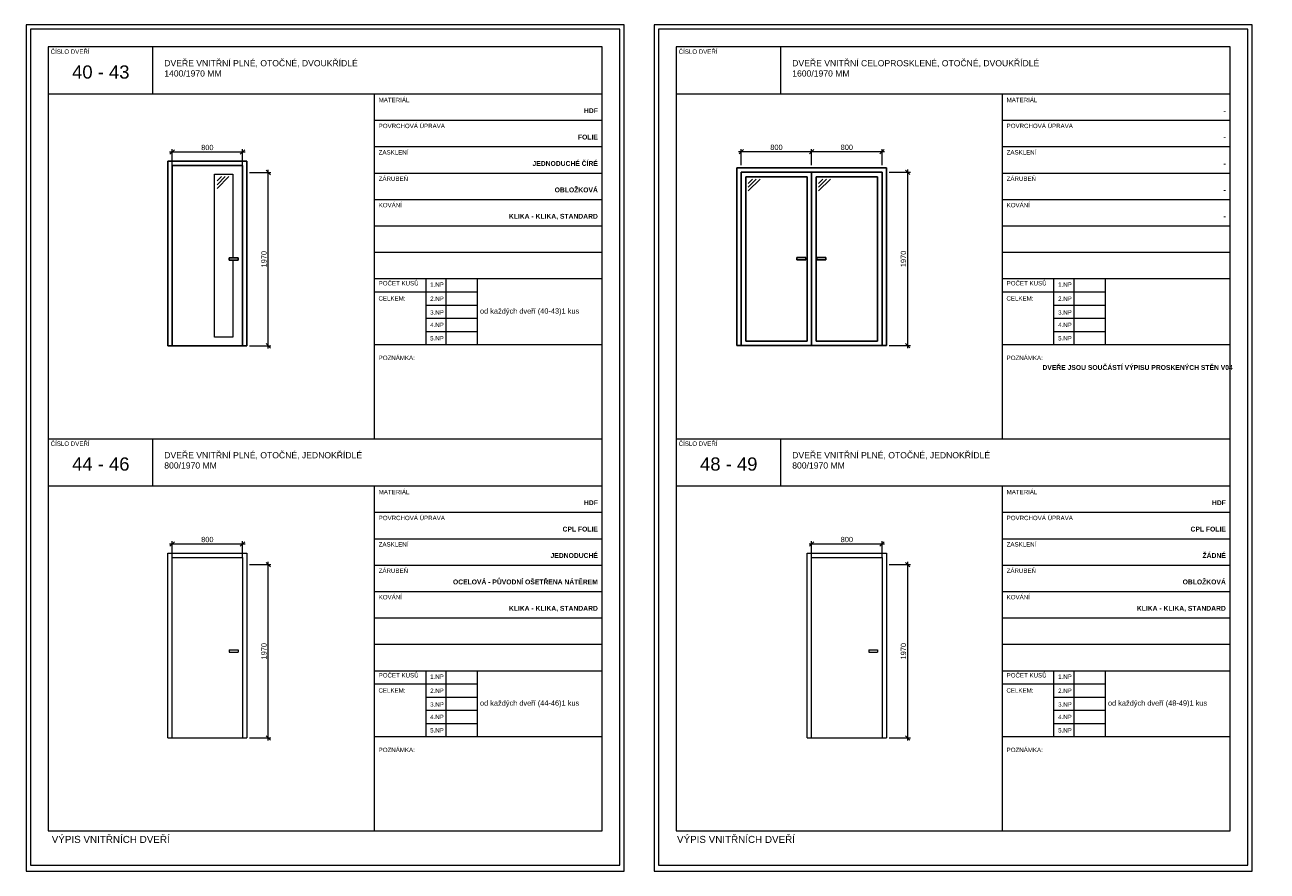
# Model space of a CAD drawing. Header units: millimetres. Extents: x 1370 to 200126, y -9734 to 86273.
# Tile 6 of 23: x 28658 to 42783, y 24476 to 34093. Entities that reach past the tile are written whole.
import ezdxf

# ---------------------------------------------------------------- set-up
doc = ezdxf.new("R2010")
doc.units = ezdxf.units.MM
doc.layers.get('0').update_dxf_attribs({"plot": 0})
doc.layers.add('000_NETISK', color=32, linetype='Continuous', lineweight=9, plot=False)
for name, color, linetype, lineweight in [('01_STAV_DVERE', 21, 'Continuous', 9), ('01_STAV_popis100', 4, 'Continuous', 13), ('AA_DVEŘE VNITŘNÍ', 21, 'Continuous', 15), ('AA_KOTY', 4, 'Continuous', 13), ('AA_POPIS', 7, 'Continuous', 13), ('AA_ROZPISKY', 7, 'Continuous', 15)]:
    doc.layers.add(name, color=color, linetype=linetype, lineweight=lineweight)
doc.styles.add('5.0 M50', font='arial.ttf', dxfattribs={"height": 250})
doc.styles.add('KCA', font='arial.ttf')
doc.styles.get("Standard").update_dxf_attribs({"font": 'arial.ttf'})
doc.dimstyles.new('AS20', dxfattribs={"dimtxt": 60, "dimasz": 50, "dimexe": 30, "dimexo": 30, "dimgap": 20, "dimtad": 0, "dimdec": 0, "dimrnd": 5, "dimdsep": 46, "dimtxsty": 'KCA', "dimblk1": 'OBLIQUE', "dimblk2": 'OBLIQUE', "dimsah": 1, "dimcen": 100, "dimdle": 30, "dimclrd": 256, "dimclre": 256, "dimclrt": 256, "dimadec": 0, "dimazin": 0, "dimtfac": 0.8, "dimtdec": 0, "dimtix": 1, "dimtmove": 1, "dimatfit": 0, "dimldrblk": 'OPEN', "dimfxl": 1, "dimtvp": 0.8, "dimtolj": 1, "dimlwd": -1, "dimlwe": -1, "dimarcsym": 0})

# ---------------------------------------------------------------- blocks, each defined once
blk = doc.blocks.new('_OBLIQUE')
at = {"color": 0, "linetype": 'ByBlock'}
blk.add_line((-0.5, -0.5), (0.5, 0.5), dxfattribs=at)
blk = doc.blocks.new('*D91')
at = {"layer": 'AA_KOTY', "transparency": 16777216}
for p, q in [((38484, 32418), (38727, 32418)), ((38697, 30418), (38697, 32448)), ((38484, 30448), (38727, 30448))]:
    blk.add_line(p, q, dxfattribs=at)
at = {"layer": 'Defpoints', "color": 0, "transparency": 16777216}
for p in [(38454, 32418), (38697, 32418), (38454, 30448)]:
    blk.add_point(p, dxfattribs=at)
at = {"layer": 'AA_KOTY', "transparency": 16777216, "xscale": 50, "yscale": 50, "zscale": 50}
for p, rotation in [((38697, 32418), 90), ((38697, 30448), 270)]:
    blk.add_blockref('_OBLIQUE', p, dxfattribs=dict(at, rotation=rotation))
at = {"layer": 'AA_KOTY', "transparency": 16777216, "insert": (38648, 31433), "char_height": 60, "attachment_point": 5, "rotation": 90, "style": 'KCA'}
blk.add_mtext('\\A1;1970', dxfattribs=at)
blk = doc.blocks.new('_OPEN')
at = {"color": 0, "linetype": 'ByBlock'}
for p, q in [((-1, 0.17), (0, 0)), ((0, 0), (-1, -0.17)), ((0, 0), (-1, 0))]:
    blk.add_line(p, q, dxfattribs=at)
blk = doc.blocks.new('*D92')
at = {"layer": 'AA_KOTY', "transparency": 16777216}
for p, q in [((37574, 32652), (38434, 32652)), ((37604, 32498), (37604, 32682)), ((38404, 32498), (38404, 32682))]:
    blk.add_line(p, q, dxfattribs=at)
at = {"layer": 'Defpoints', "color": 0, "transparency": 16777216}
for p in [(38404, 32652), (37604, 32468), (38404, 32468)]:
    blk.add_point(p, dxfattribs=at)
at = {"layer": 'AA_KOTY', "transparency": 16777216, "xscale": 50, "yscale": 50, "zscale": 50, "rotation": 180}
blk.add_blockref('_OBLIQUE', (37604, 32652), dxfattribs=at)
at = {"layer": 'AA_KOTY', "transparency": 16777216, "xscale": 50, "yscale": 50, "zscale": 50}
blk.add_blockref('_OBLIQUE', (38404, 32652), dxfattribs=at)
at = {"layer": 'AA_KOTY', "transparency": 16777216, "insert": (38004, 32701), "char_height": 60, "attachment_point": 5, "style": 'KCA'}
blk.add_mtext('\\A1;800', dxfattribs=at)
blk = doc.blocks.new('*D93')
at = {"layer": 'AA_KOTY', "transparency": 16777216}
for p, q in [((36774, 32652), (37634, 32652)), ((36804, 32498), (36804, 32682)), ((37604, 32498), (37604, 32682))]:
    blk.add_line(p, q, dxfattribs=at)
at = {"layer": 'Defpoints', "color": 0, "transparency": 16777216}
for p in [(37604, 32652), (36804, 32468), (37604, 32468)]:
    blk.add_point(p, dxfattribs=at)
at = {"layer": 'AA_KOTY', "transparency": 16777216, "xscale": 50, "yscale": 50, "zscale": 50, "rotation": 180}
blk.add_blockref('_OBLIQUE', (36804, 32652), dxfattribs=at)
at = {"layer": 'AA_KOTY', "transparency": 16777216, "xscale": 50, "yscale": 50, "zscale": 50}
blk.add_blockref('_OBLIQUE', (37604, 32652), dxfattribs=at)
at = {"layer": 'AA_KOTY', "transparency": 16777216, "insert": (37204, 32701), "char_height": 60, "attachment_point": 5, "style": 'KCA'}
blk.add_mtext('\\A1;800', dxfattribs=at)
blk = doc.blocks.new('*D94')
at = {"layer": 'AA_KOTY', "transparency": 16777216}
for p, q in [((38697, 25960), (38697, 27990)), ((38484, 27960), (38727, 27960)), ((38484, 25990), (38727, 25990))]:
    blk.add_line(p, q, dxfattribs=at)
at = {"layer": 'Defpoints', "color": 0, "transparency": 16777216}
for p in [(38454, 27960), (38697, 27960), (38454, 25990)]:
    blk.add_point(p, dxfattribs=at)
at = {"layer": 'AA_KOTY', "transparency": 16777216, "xscale": 50, "yscale": 50, "zscale": 50}
for p, rotation in [((38697, 27960), 90), ((38697, 25990), 270)]:
    blk.add_blockref('_OBLIQUE', p, dxfattribs=dict(at, rotation=rotation))
at = {"layer": 'AA_KOTY', "transparency": 16777216, "insert": (38648, 26975), "char_height": 60, "attachment_point": 5, "rotation": 90, "style": 'KCA'}
blk.add_mtext('\\A1;1970', dxfattribs=at)
blk = doc.blocks.new('*U46')
at = {"layer": '01_STAV_DVERE', "color": 0, "linetype": 'ByBlock', "lineweight": -2}
for p, q in [((0, 0), (0, 2100)), ((0, 2100), (900, 2100)), ((50, 0), (50, 2050)), ((50, 2050), (850, 2050)), ((850, 2050), (850, 0)), ((900, 2100), (900, 0)), ((700, 1000), (700, 975)), ((700, 1000), (800, 1000)), ((800, 1000), (800, 975)), ((700, 975), (800, 975)), ((0, 0), (900, 0))]:
    blk.add_line(p, q, dxfattribs=at)
blk = doc.blocks.new('*D95')
at = {"layer": 'AA_KOTY', "transparency": 16777216}
for p, q in [((37574, 28194), (38434, 28194)), ((37604, 28040), (37604, 28224)), ((38404, 28040), (38404, 28224))]:
    blk.add_line(p, q, dxfattribs=at)
at = {"layer": 'Defpoints', "color": 0, "transparency": 16777216}
for p in [(38404, 28194), (37604, 28010), (38404, 28010)]:
    blk.add_point(p, dxfattribs=at)
at = {"layer": 'AA_KOTY', "transparency": 16777216, "xscale": 50, "yscale": 50, "zscale": 50, "rotation": 180}
blk.add_blockref('_OBLIQUE', (37604, 28194), dxfattribs=at)
at = {"layer": 'AA_KOTY', "transparency": 16777216, "xscale": 50, "yscale": 50, "zscale": 50}
blk.add_blockref('_OBLIQUE', (38404, 28194), dxfattribs=at)
at = {"layer": 'AA_KOTY', "transparency": 16777216, "insert": (38004, 28244), "char_height": 60, "attachment_point": 5, "style": 'KCA'}
blk.add_mtext('\\A1;800', dxfattribs=at)
blk = doc.blocks.new('*D137')
at = {"layer": 'AA_KOTY', "transparency": 16777216}
for p, q in [((31426, 25960), (31426, 27990)), ((31213, 27960), (31456, 27960)), ((31213, 25990), (31456, 25990))]:
    blk.add_line(p, q, dxfattribs=at)
at = {"layer": 'Defpoints', "color": 0, "transparency": 16777216}
for p in [(31183, 27960), (31426, 27960), (31183, 25990)]:
    blk.add_point(p, dxfattribs=at)
at = {"layer": 'AA_KOTY', "transparency": 16777216, "xscale": 50, "yscale": 50, "zscale": 50}
for p, rotation in [((31426, 27960), 90), ((31426, 25990), 270)]:
    blk.add_blockref('_OBLIQUE', p, dxfattribs=dict(at, rotation=rotation))
at = {"layer": 'AA_KOTY', "transparency": 16777216, "insert": (31377, 26975), "char_height": 60, "attachment_point": 5, "rotation": 90, "style": 'KCA'}
blk.add_mtext('\\A1;1970', dxfattribs=at)
blk = doc.blocks.new('*D138')
at = {"layer": 'AA_KOTY', "transparency": 16777216}
for p, q in [((30303, 28194), (31163, 28194)), ((30333, 28040), (30333, 28224)), ((31133, 28040), (31133, 28224))]:
    blk.add_line(p, q, dxfattribs=at)
at = {"layer": 'Defpoints', "color": 0, "transparency": 16777216}
for p in [(31133, 28194), (30333, 28010), (31133, 28010)]:
    blk.add_point(p, dxfattribs=at)
at = {"layer": 'AA_KOTY', "transparency": 16777216, "xscale": 50, "yscale": 50, "zscale": 50, "rotation": 180}
blk.add_blockref('_OBLIQUE', (30333, 28194), dxfattribs=at)
at = {"layer": 'AA_KOTY', "transparency": 16777216, "xscale": 50, "yscale": 50, "zscale": 50}
blk.add_blockref('_OBLIQUE', (31133, 28194), dxfattribs=at)
at = {"layer": 'AA_KOTY', "transparency": 16777216, "insert": (30733, 28244), "char_height": 60, "attachment_point": 5, "style": 'KCA'}
blk.add_mtext('\\A1;800', dxfattribs=at)
blk = doc.blocks.new('*D139')
at = {"layer": 'AA_KOTY', "transparency": 16777216}
for p, q in [((31213, 32415), (31456, 32415)), ((31426, 30415), (31426, 32445)), ((31213, 30445), (31456, 30445))]:
    blk.add_line(p, q, dxfattribs=at)
at = {"layer": 'Defpoints', "color": 0, "transparency": 16777216}
for p in [(31183, 32415), (31426, 32415), (31183, 30445)]:
    blk.add_point(p, dxfattribs=at)
at = {"layer": 'AA_KOTY', "transparency": 16777216, "xscale": 50, "yscale": 50, "zscale": 50}
for p, rotation in [((31426, 32415), 90), ((31426, 30445), 270)]:
    blk.add_blockref('_OBLIQUE', p, dxfattribs=dict(at, rotation=rotation))
at = {"layer": 'AA_KOTY', "transparency": 16777216, "insert": (31377, 31430), "char_height": 60, "attachment_point": 5, "rotation": 90, "style": 'KCA'}
blk.add_mtext('\\A1;1970', dxfattribs=at)
blk = doc.blocks.new('*D140')
at = {"layer": 'AA_KOTY', "transparency": 16777216}
for p, q in [((30303, 32649), (31163, 32649)), ((30333, 32495), (30333, 32679)), ((31133, 32495), (31133, 32679))]:
    blk.add_line(p, q, dxfattribs=at)
at = {"layer": 'Defpoints', "color": 0, "transparency": 16777216}
for p in [(31133, 32649), (30333, 32465), (31133, 32465)]:
    blk.add_point(p, dxfattribs=at)
at = {"layer": 'AA_KOTY', "transparency": 16777216, "xscale": 50, "yscale": 50, "zscale": 50, "rotation": 180}
blk.add_blockref('_OBLIQUE', (30333, 32649), dxfattribs=at)
at = {"layer": 'AA_KOTY', "transparency": 16777216, "xscale": 50, "yscale": 50, "zscale": 50}
blk.add_blockref('_OBLIQUE', (31133, 32649), dxfattribs=at)
at = {"layer": 'AA_KOTY', "transparency": 16777216, "insert": (30733, 32699), "char_height": 60, "attachment_point": 5, "style": 'KCA'}
blk.add_mtext('\\A1;800', dxfattribs=at)

msp = doc.modelspace()

# ---------------------------------------------------------------- linework, layer by layer
at = {"layer": '000_NETISK', "color": 7, "ltscale": 1000}
for points in [[(28673, 34092.9), (28673, 24475.7), (35473, 24475.7), (35473, 34092.9)], [(28673, 24475.7), (35473, 24475.7), (35473, 34092.9), (28673, 34092.9)], [(28723, 34042.9), (28723, 24543.3), (35423, 24543.3), (35423, 34042.9)], [(35813, 34092.9), (35813, 24475.7), (42613, 24475.7), (42613, 34092.9)], [(35813, 24475.7), (42613, 24475.7), (42613, 34092.9), (35813, 34092.9)], [(35863, 34042.9), (35863, 24543.3), (42563, 24543.3), (42563, 34042.9)]]:
    msp.add_lwpolyline(points, close=True, dxfattribs=at)
at = {"layer": '01_STAV_DVERE', "color": 7, "linetype": 'ByBlock', "lineweight": -2}
for p, q in [((30282.7, 30445.1), (30282.7, 32545.1)), ((30282.7, 32545.1), (31182.7, 32545.1)), ((30332.7, 30445.1), (30332.7, 32495.1)), ((30332.7, 32495.1), (31132.7, 32495.1)), ((31132.7, 32495.1), (31132.7, 30445.1)), ((31182.7, 32545.1), (31182.7, 30445.1)), ((30982.7, 31445.1), (30982.7, 31420.1)), ((30982.7, 31445.1), (31082.7, 31445.1)), ((30982.7, 31420.1), (31082.7, 31420.1)), ((31082.7, 31445.1), (31082.7, 31420.1)), ((30282.7, 30445.1), (31182.7, 30445.1))]:
    msp.add_line(p, q, dxfattribs=at)
at = {"layer": '01_STAV_popis100', "color": 7, "ltscale": 1000}
for p, q in [((30108, 33842.9), (30108, 33308.9)), ((37248, 33842.9), (37248, 33308.9)), ((28923, 33308.9), (35223, 33308.9)), ((32630, 33308.9), (32630, 29385.4)), ((36063, 33308.9), (42363, 33308.9)), ((39770, 33308.9), (39770, 29385.4)), ((32630, 33008.9), (35223, 33008.9)), ((39770, 33008.9), (42363, 33008.9)), ((32630, 32708.9), (35223, 32708.9)), ((39770, 32708.9), (42363, 32708.9)), ((32630, 32408.9), (35223, 32408.9)), ((39770, 32408.9), (42363, 32408.9)), ((32630, 32108.9), (35223, 32108.9)), ((39770, 32108.9), (42363, 32108.9)), ((32630, 31808.9), (35223, 31808.9)), ((39770, 31808.9), (42363, 31808.9)), ((32630, 31508.9), (35223, 31508.9)), ((39770, 31508.9), (42363, 31508.9)), ((32630, 31208.9), (35223, 31208.9)), ((33215.5, 31208.9), (33215.5, 30458.9)), ((33445, 31208.9), (33445, 30458.9)), ((33801, 31208.9), (33801, 30458.9)), ((39770, 31208.9), (42363, 31208.9)), ((40355.5, 31208.9), (40355.5, 30458.9)), ((40585, 31208.9), (40585, 30458.9)), ((40941, 31208.9), (40941, 30458.9)), ((32630, 31058.9), (33801, 31058.9)), ((39770, 31058.9), (40941, 31058.9)), ((33215.5, 30908.9), (33801, 30908.9)), ((40355.5, 30908.9), (40941, 30908.9)), ((33215.5, 30758.9), (33801, 30758.9)), ((40355.5, 30758.9), (40941, 30758.9)), ((33215.5, 30608.9), (33801, 30608.9)), ((40355.5, 30608.9), (40941, 30608.9)), ((32630, 30458.9), (35223, 30458.9)), ((39770, 30458.9), (42363, 30458.9)), ((28923, 29387.9), (35223, 29387.9)), ((30108, 29387.9), (30108, 28853.9)), ((36063, 29387.9), (42363, 29387.9)), ((37248, 29387.9), (37248, 28853.9)), ((28923, 28853.9), (35223, 28853.9)), ((32630, 28853.9), (32630, 24930.4)), ((36063, 28853.9), (42363, 28853.9)), ((39770, 28853.9), (39770, 24930.4)), ((32630, 28553.9), (35223, 28553.9)), ((32630, 28553.9), (35223, 28553.9)), ((39770, 28553.9), (42363, 28553.9)), ((39770, 28553.9), (42363, 28553.9)), ((32630, 28253.9), (35223, 28253.9)), ((32630, 28253.9), (35223, 28253.9)), ((39770, 28253.9), (42363, 28253.9)), ((39770, 28253.9), (42363, 28253.9)), ((32630, 27953.9), (35223, 27953.9)), ((32630, 27953.9), (35223, 27953.9)), ((39770, 27953.9), (42363, 27953.9)), ((39770, 27953.9), (42363, 27953.9)), ((32630, 27653.9), (35223, 27653.9)), ((32630, 27653.9), (35223, 27653.9)), ((39770, 27653.9), (42363, 27653.9)), ((39770, 27653.9), (42363, 27653.9)), ((32630, 27353.9), (35223, 27353.9)), ((32630, 27353.9), (35223, 27353.9)), ((39770, 27353.9), (42363, 27353.9)), ((39770, 27353.9), (42363, 27353.9)), ((32630, 27053.9), (35223, 27053.9)), ((32630, 27053.9), (35223, 27053.9)), ((39770, 27053.9), (42363, 27053.9)), ((39770, 27053.9), (42363, 27053.9)), ((32630, 26753.9), (35223, 26753.9)), ((32630, 26753.9), (35223, 26753.9)), ((33215.5, 26753.9), (33215.5, 26003.9)), ((33215.5, 26753.9), (33215.5, 26003.9)), ((33445, 26753.9), (33445, 26003.9)), ((33445, 26753.9), (33445, 26003.9)), ((33801, 26753.9), (33801, 26003.9)), ((33801, 26753.9), (33801, 26003.9)), ((39770, 26753.9), (42363, 26753.9)), ((39770, 26753.9), (42363, 26753.9)), ((40355.5, 26753.9), (40355.5, 26003.9)), ((40355.5, 26753.9), (40355.5, 26003.9)), ((40585, 26753.9), (40585, 26003.9)), ((40585, 26753.9), (40585, 26003.9)), ((40941, 26753.9), (40941, 26003.9)), ((40941, 26753.9), (40941, 26003.9)), ((32630, 26603.9), (33801, 26603.9)), ((32630, 26603.9), (33801, 26603.9)), ((39770, 26603.9), (40941, 26603.9)), ((39770, 26603.9), (40941, 26603.9)), ((33215.5, 26453.9), (33801, 26453.9)), ((33215.5, 26453.9), (33801, 26453.9)), ((40355.5, 26453.9), (40941, 26453.9)), ((40355.5, 26453.9), (40941, 26453.9)), ((33215.5, 26303.9), (33801, 26303.9)), ((33215.5, 26303.9), (33801, 26303.9)), ((40355.5, 26303.9), (40941, 26303.9)), ((40355.5, 26303.9), (40941, 26303.9)), ((33215.5, 26153.9), (33801, 26153.9)), ((33215.5, 26153.9), (33801, 26153.9)), ((40355.5, 26153.9), (40941, 26153.9)), ((40355.5, 26153.9), (40941, 26153.9)), ((32630, 26003.9), (35223, 26003.9)), ((32630, 26003.9), (35223, 26003.9)), ((39770, 26003.9), (42363, 26003.9)), ((39770, 26003.9), (42363, 26003.9))]:
    msp.add_line(p, q, dxfattribs=at)
for points in [[(28923, 33842.9), (28923, 24932.9), (35223, 24932.9), (35223, 33842.9)], [(36063, 33842.9), (36063, 24932.9), (42363, 24932.9), (42363, 33842.9)]]:
    msp.add_lwpolyline(points, close=True, dxfattribs=at)
at = {"layer": 'AA_DVEŘE VNITŘNÍ', "color": 7}
for p, q in [((30843, 32318.8), (30893, 32368.8)), ((30843, 32276.4), (30935.5, 32368.8)), ((30843, 32234), (30977.9, 32368.8)), ((36882, 32290.1), (36932, 32340.1)), ((36882, 32247.7), (36974.4, 32340.1)), ((36882, 32205.3), (37016.9, 32340.1)), ((37682, 32290.1), (37732, 32340.1)), ((37682, 32247.7), (37774.4, 32340.1)), ((37682, 32205.3), (37816.9, 32340.1))]:
    msp.add_line(p, q, dxfattribs=at)
at = {"layer": 'AA_DVEŘE VNITŘNÍ', "color": 7, "linetype": 'ByBlock', "lineweight": -2}
for p, q in [((36754.1, 30447.6), (36754.1, 32467.6)), ((36754.1, 32467.6), (38454.1, 32467.6)), ((36804.1, 32417.6), (38404.1, 32417.6)), ((36804.1, 30447.6), (36804.1, 32417.6)), ((36854.1, 32367.6), (37554.1, 32367.6)), ((36854.1, 30497.6), (36854.1, 32367.6)), ((37554.1, 30497.6), (37554.1, 32367.6)), ((37604.1, 30447.6), (37604.1, 32417.6)), ((37654.1, 32367.6), (38354.1, 32367.6)), ((37654.1, 30497.6), (37654.1, 32367.6)), ((38354.1, 32367.6), (38354.1, 30497.6)), ((38404.1, 32417.6), (38404.1, 30447.6)), ((38454.1, 32467.6), (38454.1, 30447.6)), ((37437.1, 31447.6), (37437.1, 31422.6)), ((37437.1, 31447.6), (37537.1, 31447.6)), ((37437.1, 31422.6), (37537.1, 31422.6)), ((37537.1, 31447.6), (37537.1, 31422.6)), ((37663.4, 31447.6), (37663.4, 31422.6)), ((37663.4, 31447.6), (37763.4, 31447.6)), ((37663.4, 31422.6), (37763.4, 31422.6)), ((37763.4, 31447.6), (37763.4, 31422.6)), ((36754.1, 30447.6), (38454.1, 30447.6)), ((36854.1, 30497.6), (37554.1, 30497.6)), ((37654.1, 30497.6), (38354.1, 30497.6))]:
    msp.add_line(p, q, dxfattribs=at)
at = {"layer": 'AA_DVEŘE VNITŘNÍ', "color": 7}
msp.add_lwpolyline([(31021.9, 31420.1), (31021.9, 30542.2), (30815.1, 30542.2), (30815.1, 32396.2), (31021.9, 32396.2), (31021.9, 31445.1)], dxfattribs=at)

# ---------------------------------------------------------------- block references
for p in [(30282.7, 25990.1), (37554.1, 25990.1)]:
    msp.add_blockref('*U46', p, dxfattribs=at)

# ---------------------------------------------------------------- texts
at = {"layer": 'AA_POPIS', "color": 7, "attachment_point": 1, "rotation": 359.99437, "style": '5.0 M50'}
for s, width, gutter_width, heights, insert, char_height in [('\\A1;ČÍSLO DVEŘÍ', 1156.466, 1250, [0], (28951.5, 33813.8), 50), ('\\A1;ČÍSLO DVEŘÍ', 1156.466, 1250, [0], (36091.5, 33813.8), 50), ('\\A1;\\pi272.39;40 - 43', 1185, 1250, [0], (28923, 33632.3), 150), ('\\A1;DVEŘE VNITŘNÍ PLNÉ, OTOČNÉ, DVOUKŘÍDLÉ\\P1400/1970 MM', 3185.769, 1250, [0], (30243.2, 33692.3), 70), ('\\A1;DVEŘE VNITŘNÍ CELOPROSKLENÉ, OTOČNÉ, DVOUKŘÍDLÉ\\P1600/1970 MM', 3185.769, 1250, [0], (37383.2, 33692.3), 70), ('MATERIÁL', 672.312, 1250, [0], (32681, 33263.9), 50), ('MATERIÁL', 672.312, 1250, [0], (39821, 33263.9), 50), ('POVRCHOVÁ ÚPRAVA', 1088.492, 1250, [0], (32681, 32969.4), 50), ('POVRCHOVÁ ÚPRAVA', 1088.492, 1250, [0], (39821, 32969.4), 50), ('ZASKLENÍ', 672.312, 1250, [0], (32681, 32669.4), 50), ('ZASKLENÍ', 672.312, 1250, [0], (39821, 32669.4), 50), ('ZÁRUBEŇ', 942.754, 1250, [0], (32681, 32369.4), 50), ('ZÁRUBEŇ', 942.754, 1250, [0], (39821, 32369.4), 50), ('KOVÁNÍ', 942.754, 1250, [0], (32681, 32069.4), 50), ('KOVÁNÍ', 942.754, 1250, [0], (39821, 32069.4), 50), ('POČET KUSŮ', 942.754, 1250, [0], (32681, 31181.4), 50), ('1.NP', 942.754, 1250, [0], (33266.5, 31165.9), 50), ('POČET KUSŮ', 942.754, 1250, [0], (39821, 31181.4), 50), ('1.NP', 942.754, 1250, [0], (40406.5, 31165.9), 50), ('\\pi166.95;1', 356, 1250, [60.2], (19165, 31020.8), 60), ('CELKEM:', 942.754, 1250, [0], (32679, 31009), 50), ('2.NP', 942.754, 1250, [0], (33266.5, 31005.8), 50), ('CELKEM:', 942.754, 1250, [0], (39819, 31009), 50), ('2.NP', 942.754, 1250, [0], (40406.5, 31005.8), 50), ('3.NP', 942.754, 1250, [0], (33266.5, 30849.4), 50), ('od každých dveří (40-43)1 kus ', 1719.254, 2129.3, [60.2], (33833.3, 30870.8), 60), ('\\pi166.95;1', 356, 1250, [60.2], (26305, 30870.8), 60), ('3.NP', 942.754, 1250, [0], (40406.5, 30849.4), 50), ('4.NP', 942.754, 1250, [0], (33266.5, 30707.8), 50), ('\\pi281.7;1', 585.5, 1250, [0], (18350, 30706.4), 60), ('4.NP', 942.754, 1250, [0], (40406.5, 30707.8), 50), ('\\pi281.7;1', 585.5, 1250, [0], (25490, 30706.4), 60), ('5.NP', 942.754, 1250, [0], (33266.5, 30556.1), 50), ('5.NP', 942.754, 1250, [0], (40406.5, 30556.1), 50), ('POZNÁMKA:', 942.754, 1250, [0], (32681, 30333.6), 50), ('POZNÁMKA:', 942.754, 1250, [0], (39821, 30333.6), 50), ('\\A1;ČÍSLO DVEŘÍ', 1156.466, 1250, [0], (28951.5, 29358.8), 50), ('\\A1;DVEŘE VNITŘNÍ PLNÉ, OTOČNÉ, JEDNOKŘÍDLÉ\\P800/1970 MM', 3185.769, 1250, [0], (30243.2, 29237.3), 70), ('\\A1;ČÍSLO DVEŘÍ', 1156.466, 1250, [0], (36091.5, 29358.8), 50), ('\\A1;DVEŘE VNITŘNÍ PLNÉ, OTOČNÉ, JEDNOKŘÍDLÉ\\P800/1970 MM', 3185.769, 1250, [0], (37383.2, 29237.3), 70), ('\\A1;\\pi275.46;36 - 37', 1185, 1250, [0], (14643, 29177.3), 150), ('\\A1;\\pi272.45;44 - 46', 1185, 1250, [0], (28923, 29177.3), 150), ('\\A1;\\pi272.24;48 - 49', 1185, 1250, [0], (36063, 29177.3), 150), ('MATERIÁL', 672.312, 1250, [0], (32681, 28808.9), 50), ('MATERIÁL', 672.312, 1250, [0], (39821, 28808.9), 50), ('POVRCHOVÁ ÚPRAVA', 1088.492, 1250, [0], (32681, 28514.4), 50), ('POVRCHOVÁ ÚPRAVA', 1088.492, 1250, [0], (39821, 28514.4), 50), ('ZASKLENÍ', 672.312, 1250, [0], (32681, 28214.4), 50), ('ZASKLENÍ', 672.312, 1250, [0], (39821, 28214.4), 50), ('ZÁRUBEŇ', 942.754, 1250, [0], (32681, 27914.4), 50), ('ZÁRUBEŇ', 942.754, 1250, [0], (39821, 27914.4), 50), ('KOVÁNÍ', 942.754, 1250, [0], (32681, 27614.4), 50), ('KOVÁNÍ', 942.754, 1250, [0], (39821, 27614.4), 50), ('POČET KUSŮ', 942.754, 1250, [0], (32681, 26726.4), 50), ('1.NP', 942.754, 1250, [0], (33266.5, 26710.9), 50), ('POČET KUSŮ', 942.754, 1250, [0], (39821, 26726.4), 50), ('1.NP', 942.754, 1250, [0], (40406.5, 26710.9), 50), ('\\pi166.95;1', 356, 1250, [60.2], (19165, 26565.8), 60), ('CELKEM:', 942.754, 1250, [0], (32679, 26554), 50), ('2.NP', 942.754, 1250, [0], (33266.5, 26550.8), 50), ('od každých dveří (44-46)1 kus ', 1719.254, 2129.3, [60.2], (33833.3, 26415.8), 60), ('\\pi166.95;1', 356, 1250, [60.2], (26305, 26415.8), 60), ('CELKEM:', 942.754, 1250, [0], (39819, 26554), 50), ('2.NP', 942.754, 1250, [0], (40406.5, 26550.8), 50), ('od každých dveří (48-49)1 kus ', 1719.254, 2129.3, [60.2], (40973.3, 26415.8), 60), ('3.NP', 942.754, 1250, [0], (33266.5, 26394.4), 50), ('3.NP', 942.754, 1250, [0], (40406.5, 26394.4), 50), ('4.NP', 942.754, 1250, [0], (33266.5, 26252.8), 50), ('\\pi281.7;1', 585.5, 1250, [0], (18350, 26251.4), 60), ('4.NP', 942.754, 1250, [0], (40406.5, 26252.8), 50), ('\\pi281.7;1', 585.5, 1250, [0], (25490, 26251.4), 60), ('5.NP', 942.754, 1250, [0], (33266.5, 26101.1), 50), ('5.NP', 942.754, 1250, [0], (40406.5, 26101.1), 50), ('POZNÁMKA:', 942.754, 1250, [0], (32681, 25878.6), 50), ('POZNÁMKA:', 942.754, 1250, [0], (39821, 25878.6), 50), (' VÝPIS VNITŘNÍCH DVEŘÍ', 1635, 1250, [0], (28933, 24876.5), 80), ('VÝPIS VNITŘNÍCH DVEŘÍ', 1635, 1250, [0], (36073, 24876.5), 80)]:
    msp.add_mtext_dynamic_manual_height_columns(s, width=width, gutter_width=gutter_width, heights=heights, dxfattribs=dict(at, insert=insert, char_height=char_height))
at = {"layer": 'AA_POPIS', "color": 7, "char_height": 55, "attachment_point": 3, "rotation": 359.99437}
for s, width, insert in [('\\pt1155;{\\fArial|b1|i0|c238|p34;HDF}', 2130.527, (35173, 33144.9)), ('\\pt1155;{\\fArial|b1|i0|c238|p34;-}', 2130.527, (42313, 33144.9)), ('\\pt1155;{\\fArial|b1|i0|c238|p34;FOLIE}', 2130.527, (35173, 32844.9)), ('\\pt1155;{\\fArial|b1|i0|c238|p34;-}', 2130.527, (42313, 32844.9)), ('\\pt1155;{\\fArial|b1|i0|c238|p34;JEDNODUCHÉ ČÍRÉ}', 2130.527, (35173, 32544.9)), ('\\pt1155;{\\fArial|b1|i0|c238|p34;-}', 2130.527, (42313, 32544.9)), ('\\pt1155;{\\fArial|b1|i0|c238|p34;OBLOŽKOVÁ}', 2130.527, (35173, 32244.9)), ('\\pt1155;{\\fArial|b1|i0|c238|p34;-}', 2130.527, (42313, 32244.9)), ('\\pt1155;{\\fArial|b1|i0|c238|p34;KLIKA - KLIKA, STANDARD}', 2130.527, (35173, 31944.9)), ('\\pt1155;{\\fArial|b1|i0|c238|p34;-}', 2130.527, (42313, 31944.9)), ('\\pt1155;{\\fArial|b1|i0|c238|p34;DVEŘE JSOU SOUČÁSTÍ VÝPISU PROSKENÝCH STĚN V04}', 2336.751, (42392.3, 30226.6)), ('\\pt1155;{\\fArial|b1|i0|c238|p34;HDF}', 2130.527, (35173, 28689.9)), ('\\pt1155;{\\fArial|b1|i0|c238|p34;HDF}', 2130.527, (42313, 28689.9)), ('\\pt1155;{\\fArial|b1|i0|c238|p34;CPL FOLIE}', 2130.527, (35173, 28389.9)), ('\\pt1155;{\\fArial|b1|i0|c238|p34;CPL FOLIE}', 2130.527, (42313, 28389.9)), ('\\pt1155;{\\fArial|b1|i0|c238|p34;JEDNODUCHÉ}', 2130.527, (35173, 28089.9)), ('\\pt1155;{\\fArial|b1|i0|c238|p34;ŽÁDNÉ}', 2130.527, (42313, 28089.9)), ('\\pt1155;{\\fArial|b1|i0|c238|p34;OCELOVÁ - PŮVODNÍ OŠETŘENA NÁTĚREM}', 2130.527, (35173, 27789.9)), ('\\pt1155;{\\fArial|b1|i0|c238|p34;OBLOŽKOVÁ}', 2130.527, (42313, 27789.9)), ('\\pt1155;{\\fArial|b1|i0|c238|p34;KLIKA - KLIKA, STANDARD}', 2130.527, (35173, 27489.9)), ('\\pt1155;{\\fArial|b1|i0|c238|p34;KLIKA - KLIKA, STANDARD}', 2130.527, (42313, 27489.9))]:
    msp.add_mtext_dynamic_manual_height_columns(s, width=width, gutter_width=150, heights=[0], dxfattribs=dict(at, insert=insert))
at = {"layer": 'AA_ROZPISKY', "color": 7, "insert": (8903.3, 33593.2), "char_height": 93.333, "attachment_point": 1, "rotation": 359.99437}
msp.add_mtext_dynamic_manual_height_columns('\\pi507.99;{\\W0.7;\\C256;Lublaňská 1002/9, 120 00 Praha 2\\P\\pi496.65,t1430,1523.3;IČO: 29136440 | +420 736 630 021\\P\\pi541.79,t1475.1,2501.8;www.ecoten.cz | info@ecoten.cz\\H1.0805x; }', width=2400.007, gutter_width=150, heights=[0], dxfattribs=at)

# ---------------------------------------------------------------- dimensions: what is measured, and where the dimension line sits
at = {"layer": 'AA_KOTY', "color": 7}
for base, p1, p2, picture, middle in [((31132.7, 32649.5), (30332.7, 32465.1), (31132.7, 32465.1), '*D140', (30732.7, 32698.5)), ((37604.1, 32652), (36804.1, 32467.6), (37604.1, 32467.6), '*D93', (37204.1, 32701)), ((38404.1, 32652), (37604.1, 32467.6), (38404.1, 32467.6), '*D92', (38004.1, 32701)), ((31132.7, 28194.5), (30332.7, 28010.1), (31132.7, 28010.1), '*D138', (30732.7, 28243.5)), ((38404.1, 28194.5), (37604.1, 28010.1), (38404.1, 28010.1), '*D95', (38004.1, 28243.5))]:
    dim = msp.add_linear_dim(base=base, p1=p1, p2=p2, dimstyle='AS20', dxfattribs=at)
    dim.commit()
    dim.dimension.update_dxf_attribs({"geometry": picture, "text_midpoint": middle})
for base, p1, p2, picture, middle in [((31425.7, 32415.1), (31182.7, 30445.1), (31182.7, 32415.1), '*D139', (31376.7, 31430.1)), ((38697.1, 32417.6), (38454.1, 30447.6), (38454.1, 32417.6), '*D91', (38648.1, 31432.6)), ((31425.7, 27960.1), (31182.7, 25990.1), (31182.7, 27960.1), '*D137', (31376.7, 26975.1)), ((38697.1, 27960.1), (38454.1, 25990.1), (38454.1, 27960.1), '*D94', (38648.1, 26975.1))]:
    dim = msp.add_linear_dim(base=base, p1=p1, p2=p2, angle=90, dimstyle='AS20', dxfattribs=at)
    dim.commit()
    dim.dimension.update_dxf_attribs({"geometry": picture, "text_midpoint": middle})

doc.saveas('drawing.dxf')
